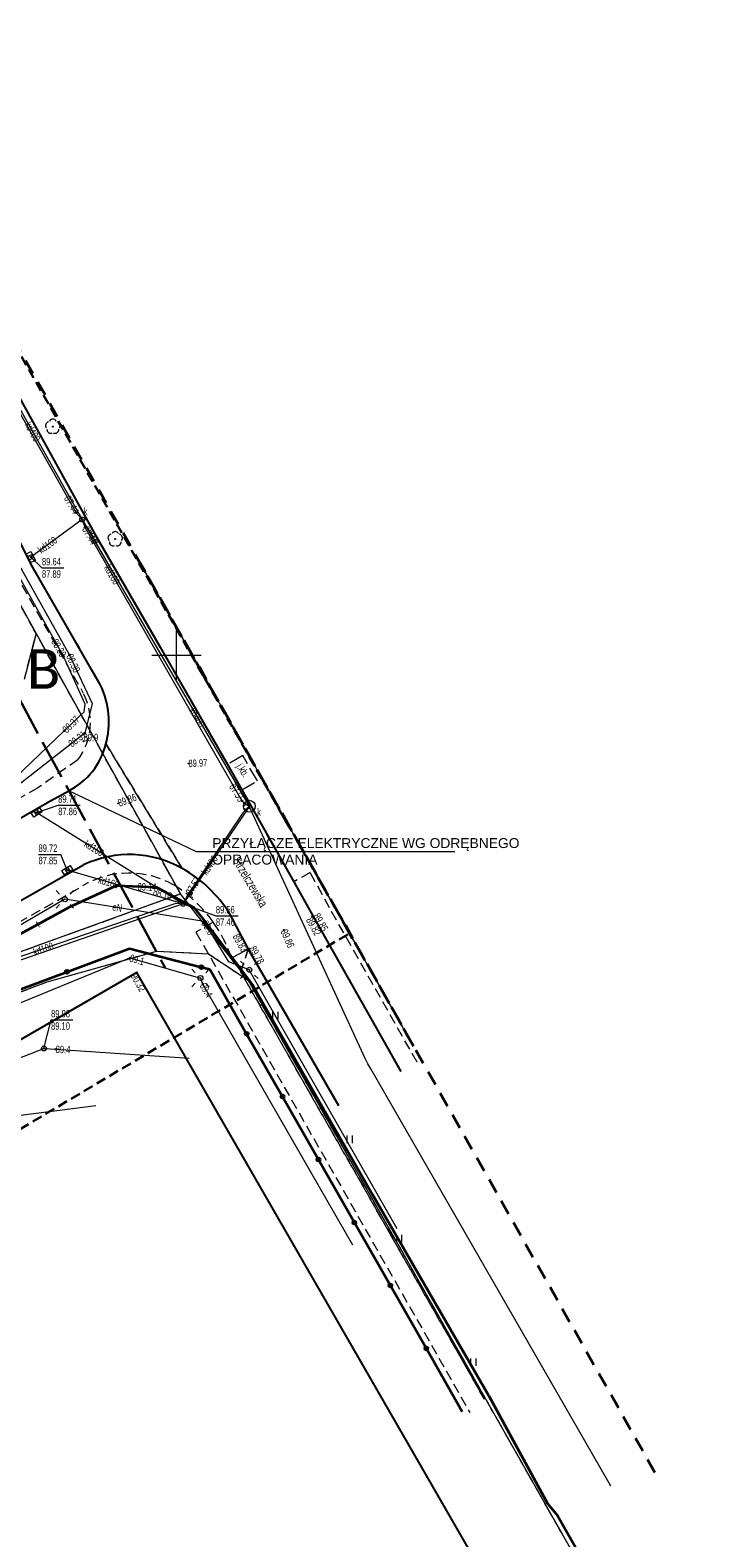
# Model space of a CAD drawing. Header units: millimetres. Extents: x 7429307 to 7429818, y 5776631 to 5777293.
# Tile 6 of 15: x 7429585 to 7429653, y 5776711 to 5776863. Entities that reach past the tile are written whole.
import ezdxf
from ezdxf.enums import TextEntityAlignment as Align

# ---------------------------------------------------------------- set-up
doc = ezdxf.new("R2010")
doc.units = ezdxf.units.MM
for name, pattern in [('1', [0]), ('1_EGBA', [2.5, 2, -0.5]), ('2', [1.5, 1, -0.5]), ('2_OTKC', [1.5, 1, -0.5]), ('2_OTKJ', [2, 1.5, -0.5]), ('2_OTKK', [0]), ('2_OTKU', [2, 1.5, -0.5]), ('2_OTZT', [1.5, 1, -0.5]), ('3_SUEP_A', [0]), ('3_SUKP', [0]), ('3_SULO', [0]), ('3_SUPK', [0]), ('3_SUTP_A', [0]), ('3_SUWP', [0]), ('DASHDOTX2', [2, 1, -0.5, 0, -0.5]), ('GAO', [2.5, 1.5, -1]), ('GUK', [2, 1.5, -0.5]), ('GUZ', [1, 0.5, -0.5])]:
    doc.linetypes.add(name, pattern=pattern)
for name, color, linetype, lineweight in [('0_granica opracowania', 1, 'DASHDOTX2', 30), ('A01_opis', 7, 'Continuous', 9), ('AG_inst el', 242, 'x-ref_IE$0$eN_LINE', 30), ('DZIALKI_L_0', 7, '1', 18), ('EADTD_T_0_T_0', 7, 'Continuous', 18), ('LINIE_L_0', 5, '2', 30), ('LINIE_L_1', 7, '1', 15), ('OTK_E_T_0', 7, 'Continuous', 0), ('OTK_L_0', 7, '2_OTKJ', 18), ('OTK_L_1', 7, '2_OTKK', 25), ('OTK_L_2', 7, '2_OTKC', 18), ('OTK_L_4', 7, '2_OTKU', 18), ('OTO_L_0', 7, 'Continuous', 35), ('OTR_T_0', 7, 'Continuous', 18), ('OTR_T_1', 7, 'Continuous', 18), ('OTZ_L_3', 7, '2_OTZT', 18), ('SUE_T_3', 7, 'Continuous', 18), ('SUEP_E_T_0', 1, 'Continuous', 0), ('SUEP_L_0', 1, '3_SUEP_A', 18), ('SUER_T_0', 1, 'Continuous', 18), ('SUL_L_1', 7, '3_SULO', 35), ('SUP_E_T_1', 7, 'Continuous', 0), ('SUP_L_1', 7, '3_SUPK', 18), ('SUP_T_0', 7, 'Continuous', 18), ('SUP_T_4', 7, 'Continuous', 18), ('SUWP_L_0', 5, '3_SUWP', 18), ('SUWR_T_0', 5, 'Continuous', 18)]:
    doc.layers.add(name, color=color, linetype=linetype, lineweight=lineweight)
for name, color, linetype, lineweight, true_color in [('GRANICE_L_0', 7, 'GAO', 40, 0x008000), ('KONTURY_L_0', 7, 'GUK', 18, 0x24bc24), ('OTZ_T_0', 7, 'Continuous', 18, 0x008000), ('SUK_E_T_4', 7, 'Continuous', 0, 0x803300), ('SUK_T_1', 7, 'Continuous', 18, 0x803300), ('SUK_T_3', 7, 'Continuous', 18, 0x803300), ('SUKP_E_T_0', 7, 'Continuous', 0, 0x803300), ('SUKP_L_0', 7, '3_SUKP', 18, 0x803300), ('SUKR_T_0', 7, 'Continuous', 18, 0x803300), ('SUTP_E_T_0', 7, 'Continuous', 0, 0xff9100), ('SUTP_L_0', 7, '3_SUTP_A', 18, 0xff9100), ('SUTR_T_0', 7, 'Continuous', 18, 0xff9100), ('UZYTKI_L_0', 7, 'GUZ', 18, 0x008000)]:
    doc.layers.add(name, color=color, linetype=linetype, lineweight=lineweight, true_color=true_color)
doc.styles.add('Arial', font='arial.ttf')
doc.styles.get("Standard").update_dxf_attribs({"font": 'arial.ttf'})
doc.styles.add('x-ref_IE$0$Standard', font='arial.ttf')
doc.linetypes.add('x-ref_IE$0$eN_LINE', pattern='A,0.5,-0.2,["eN",x-ref_IE$0$Standard,S=0.1,R=0,X=-0.1,Y=-0.05],-0.25', length=0.95)

# ---------------------------------------------------------------- blocks, each defined once
blk = doc.blocks.new('3_OTRS')
at = {"linetype": 'Continuous'}
blk.add_circle((0, 0), 0.045, dxfattribs=at)
blk = doc.blocks.new('3_OTRN')
at = {"linetype": 'Continuous'}
blk.add_circle((0, 0), 0.045, dxfattribs=at)
blk = doc.blocks.new('3_OTZL')
at = {"linetype": 'Continuous'}
blk.add_circle((0, 0), 0.045, dxfattribs=at)
for centre, start, end in [((-0.36, 0.12), 102.1445, 221.86), ((0, 0.38), 30.1401, 149.8599), ((0.36, 0.12), 318.14, 77.8555), ((-0.22, -0.3), 174.1482, 293.8542), ((0.22, -0.3), 246.1458, 5.8518)]:
    blk.add_arc(centre, 0.375, start, end, dxfattribs=at)
blk = doc.blocks.new('3_OTZT')
at = {"linetype": 'Continuous'}
for p, q in [((-0.2625, -0.375), (-0.2625, 0.375)), ((0.2625, -0.375), (0.2625, 0.375))]:
    blk.add_line(p, q, dxfattribs=at)
blk = doc.blocks.new('4_SUEO_W')
at = {"linetype": 'Continuous'}
for p, q in [((-0.53035, 0.53035), (-0.8839, 0.8839)), ((0.53035, 0.53035), (0.8839, 0.8839)), ((-0.53035, -0.53035), (-0.8839, -0.8839)), ((0.53035, -0.53035), (0.8839, -0.8839))]:
    blk.add_line(p, q, dxfattribs=at)
blk.add_circle((0, 0), 0.025, dxfattribs=at)
blk = doc.blocks.new('4_SUPP')
at = {"linetype": 'Continuous'}
blk.add_circle((0, 0), 0.25, dxfattribs=at)
blk = doc.blocks.new('4_SUPS')
at = {"linetype": 'Continuous'}
blk.add_circle((0, 0), 0.0625, dxfattribs=at)
blk = doc.blocks.new('4_SUKK')
at = {"linetype": 'Continuous'}
for p, q in [((-0.5, -0.25), (-0.5, 0.25)), ((-0.5, 0.25), (0.5, 0.25)), ((-0.175, 0.25), (-0.175, -0.25)), ((0.175, 0.25), (0.175, -0.25)), ((0.5, 0.25), (0.5, -0.25)), ((0.5, -0.25), (-0.5, -0.25))]:
    blk.add_line(p, q, dxfattribs=at)
blk = doc.blocks.new('4_SUKS')
at = {"linetype": 'Continuous'}
blk.add_circle((0, 0), 0.25, dxfattribs=at)
blk = doc.blocks.new('4_SUPK')
at = {"linetype": 'Continuous'}
blk.add_circle((0, 0), 0.25, dxfattribs=at)
blk = doc.blocks.new('4_SUPW')
at = {"linetype": 'Continuous'}
blk.add_circle((0, 0), 0.25, dxfattribs=at)
blk = doc.blocks.new('mapa')
at = {"layer": 'DZIALKI_L_0', "linetype": '1'}
for p, q in [((-91.19, 136.15), (-67.29, 93.09)), ((-29.14, 51.42), (-56.74, 100.15)), ((-67.29, 93.09), (-68.5, 88.45)), ((-67.29, 93.09), (-52.7, 66.81)), ((-52.7, 66.81), (-119, 42.86)), ((-45.82, 58.05), (-52.7, 66.81)), ((-66.16, 57.91), (-55.11, 61.02)), ((-55.11, 61.02), (-49.85, 60.76)), ((-49.85, 60.76), (-45.82, 58.05)), ((-100.18, 45.33), (-66.16, 57.91)), ((-0.32, -22.12), (-45.82, 58.05))]:
    blk.add_line(p, q, dxfattribs=at)
at = {"layer": 'GRANICE_L_0', "linetype": 'GAO'}
for p, q in [((-4.76, 8.4), (-95.08, 167.81)), ((-29.14, 51.42), (-56.74, 100.15))]:
    blk.add_line(p, q, dxfattribs=at)
at = {"layer": 'KONTURY_L_0', "linetype": 'GUK'}
for p, q in [((-67.29, 93.09), (-87.15, 128.89)), ((-29.14, 51.42), (-56.74, 100.15)), ((-67.29, 93.09), (-68.5, 88.45)), ((-52.7, 66.81), (-67.29, 93.09)), ((-119, 42.85), (-52.7, 66.81)), ((-45.82, 58.05), (-52.7, 66.81)), ((-66.16, 57.91), (-55.11, 61.02)), ((-55.11, 61.02), (-49.85, 60.76)), ((-49.85, 60.76), (-45.82, 58.05)), ((-117.51, 38.92), (-66.16, 57.91)), ((-0.32, -22.12), (-45.82, 58.05))]:
    blk.add_line(p, q, dxfattribs=at)
at = {"layer": 'LINIE_L_0', "linetype": '2'}
for p, q in [((-35.6, 62.83), (-221.15, 388.48)), ((-160.47, -11.32), (-35.6, 62.83))]:
    blk.add_line(p, q, dxfattribs=at)
at = {"layer": 'LINIE_L_1', "linetype": '1'}
for p, q in [((-53.09, 88.39), (-53.09, 93.39)), ((-55.59, 90.89), (-50.59, 90.89))]:
    blk.add_line(p, q, dxfattribs=at)
at = {"layer": 'OTK_L_0', "linetype": '2_OTKJ'}
for p, q in [((-61.38, 103.16), (-71.31, 121.09)), ((-76.95, 118.18), (-67.65, 99.82)), ((-54.74, 91.69), (-61.38, 103.16)), ((-67.65, 99.82), (-60.77, 87.87)), ((-47.96, 79.86), (-54.74, 91.69)), ((-60.22, 81.91), (-52.51, 69.35)), ((-52.51, 69.35), (-60.22, 81.91)), ((-46.41, 80.77), (-47.96, 79.86)), ((-44.93, 78.2), (-46.41, 80.77)), ((-47.96, 79.86), (-46.51, 77.31)), ((-46.76, 77.74), (-47.96, 79.86)), ((-46.51, 77.31), (-46.76, 77.74)), ((-46.51, 77.31), (-44.93, 78.2)), ((-63.96, 77.21), (-66.13, 76.02)), ((-41.25, 68.02), (-46.51, 77.31)), ((-66.13, 76.02), (-70.59, 73.48)), ((-88.31, 55.13), (-62.48, 69.72)), ((-40.04, 65.87), (-41.25, 68.02)), ((-39.31, 64.58), (-40.04, 65.87)), ((-47.73, 64.79), (-45.85, 61.22)), ((-30.43, 48.86), (-39.31, 64.58)), ((-45.85, 61.22), (-36.74, 45.44))]:
    blk.add_line(p, q, dxfattribs=at)
for centre, radius, start, end in [((-68.62, 84.14), 8.69, 345.1285, 25.4164), ((-67.32, 83.72), 7.32, 297.2669, 345.7114), ((-57.85, 59.97), 10.8, 60.3654, 115.3839), ((-58.81, 57.97), 13.01, 31.6415, 61.0571)]:
    blk.add_arc(centre, radius, start, end, dxfattribs=at)
at = {"layer": 'OTK_L_1', "linetype": '2_OTKK'}
for p, q in [((-71.31, 121.09), (-61.38, 103.16)), ((-67.65, 99.82), (-76.95, 118.18)), ((-61.38, 103.16), (-54.74, 91.69)), ((-60.77, 87.87), (-67.65, 99.82)), ((-54.74, 91.69), (-47.96, 79.86)), ((-47.96, 79.86), (-46.51, 77.31)), ((-66.13, 76.02), (-63.96, 77.21)), ((-46.51, 77.31), (-41.25, 68.02)), ((-70.59, 73.48), (-66.13, 76.02)), ((-88.31, 55.13), (-62.48, 69.72)), ((-41.25, 68.02), (-39.31, 64.58)), ((-47.73, 64.79), (-45.85, 61.22)), ((-39.31, 64.58), (-30.43, 48.86)), ((-45.85, 61.22), (-36.74, 45.44)), ((-57.1, 58.88), (-89.25, 40.33)), ((-16.31, -11.86), (-57.1, 58.88))]:
    blk.add_line(p, q, dxfattribs=at)
for centre, radius, start, end in [((-68.62, 84.14), 8.69, 345.1285, 25.4164), ((-67.32, 83.72), 7.32, 297.2669, 345.7114), ((-57.85, 59.97), 10.8, 60.3654, 115.3839), ((-58.81, 57.97), 13.01, 31.6415, 61.0571)]:
    blk.add_arc(centre, radius, start, end, dxfattribs=at)
at = {"layer": 'OTK_L_2', "linetype": '2_OTKC'}
for p, q in [((-67.65, 99.82), (-76.95, 118.18)), ((-69.47, 99.25), (-62.52, 87.07)), ((-60.77, 87.87), (-67.65, 99.82)), ((-63.06, 80.34), (-67.12, 77.49)), ((-67.12, 77.49), (-71.52, 75.02)), ((-66.13, 76.02), (-63.96, 77.21)), ((-70.59, 73.48), (-66.13, 76.02)), ((-62.48, 69.72), (-88.31, 55.13)), ((-39.59, 68.96), (-41.25, 68.02)), ((-37.63, 65.39), (-39.59, 68.96)), ((-87.31, 53.56), (-62.58, 67.6)), ((-41.25, 68.02), (-39.31, 64.58)), ((-49.39, 63.95), (-51.13, 62.94)), ((-45.85, 61.22), (-47.73, 64.79)), ((-39.31, 64.58), (-30.43, 48.86)), ((-28.79, 49.81), (-37.63, 65.39)), ((-51.13, 62.94), (-23.46, 14.47)), ((-45.85, 61.22), (-47.53, 60.35)), ((-47.53, 60.35), (-45.85, 61.22)), ((-46.61, 58.93), (-45.85, 61.22)), ((-21.98, 15.79), (-46.61, 58.93))]:
    blk.add_line(p, q, dxfattribs=at)
for centre, radius, start, end in [((-68.04, 84.13), 6.25, 322.72, 28.1051), ((-68.62, 84.14), 8.69, 345.1285, 25.4164), ((-67.32, 83.72), 7.32, 297.2669, 345.7114), ((-57.85, 59.97), 10.8, 60.3654, 115.3839), ((-57.9, 59.76), 9.14, 60.1691, 120.8241), ((-58.81, 57.97), 13.01, 31.6415, 61.0571), ((-60.82, 55.79), 14.05, 35.5504, 57.8759), ((-60.82, 55.77), 14.05, 19.0327, 35.615), ((-60.82, 55.77), 14.05, 19.0327, 35.615)]:
    blk.add_arc(centre, radius, start, end, dxfattribs=at)
at = {"layer": 'OTK_L_4', "linetype": '2_OTKU'}
for p, q in [((-57.1, 58.88), (-89.25, 40.33)), ((-47.7, 42.57), (-57.1, 58.88))]:
    blk.add_line(p, q, dxfattribs=at)
at = {"layer": 'OTO_L_0'}
for p, q in [((-64.16, 58.94), (-57.85, 61.29)), ((-57.85, 61.29), (-50.59, 59.42)), ((-50.59, 59.42), (-49.73, 59.2)), ((-70.47, 56.58), (-64.16, 58.94)), ((-49.73, 59.2), (-46.01, 52.69)), ((-46.01, 52.69), (-42.38, 46.34)), ((-42.38, 46.34), (-38.75, 39.99)), ((-38.75, 39.99), (-35.12, 33.63)), ((-35.12, 33.63), (-31.49, 27.28)), ((-31.49, 27.28), (-27.85, 20.93)), ((-27.85, 20.93), (-24.22, 14.57))]:
    blk.add_line(p, q, dxfattribs=at)
for centre in [(-50.59, 59.42), (-64.16, 58.94), (-46.01, 52.69), (-42.38, 46.34), (-38.75, 39.99), (-35.12, 33.63), (-31.49, 27.28), (-27.85, 20.93)]:
    blk.add_circle(centre, 0.17, dxfattribs=at)
at = {"layer": 'OTZ_L_3', "linetype": '2_OTZT'}
for p, q in [((-45.85, 61.22), (-46.61, 58.93)), ((-36.74, 45.44), (-45.85, 61.22)), ((-46.61, 58.93), (-21.98, 15.79))]:
    blk.add_line(p, q, dxfattribs=at)
at = {"layer": 'SUEP_L_0', "linetype": '3_SUEP_A'}
for p, q in [((-64.38, 66.26), (-79.53, 57.44)), ((-50.31, 64.02), (-64.38, 66.26)), ((-47.81, 59.93), (-50.31, 64.02)), ((-88.04, 48), (-57.8, 60.35)), ((-57.8, 60.35), (-50.67, 58.31)), ((-45.74, 59.14), (-47.81, 59.93)), ((-50.67, 58.31), (-50.46, 57.72)), ((-45.6, 58.83), (-45.74, 59.14)), ((-30.79, 33.01), (-45.6, 58.83)), ((-50.46, 57.72), (-35.33, 31.37)), ((-61.26, 45.41), (-70.68, 44.19))]:
    blk.add_line(p, q, dxfattribs=at)
at = {"layer": 'SUKP_L_0', "linetype": '3_SUKP'}
for p, q in [((-164.28, 269.51), (-63.93, 90.95)), ((-88.07, 149.55), (-62.62, 104.59)), ((-87.62, 148.33), (-63.22, 105.25)), ((-63.22, 105.25), (-62.62, 104.59)), ((-62.62, 104.59), (-67.8, 100.8)), ((-61.43, 102.68), (-62.62, 104.59)), ((-62.62, 104.59), (-62.35, 103.8)), ((-62.62, 104.59), (-45.74, 75.65)), ((-62.35, 103.8), (-46.49, 76.2)), ((-63.93, 90.95), (-61.63, 86.01)), ((-61.63, 86.01), (-62.37, 83.03)), ((-62.37, 83.03), (-79.22, 69.95)), ((-46.49, 76.2), (-45.74, 75.65)), ((-67.22, 75.02), (-53.59, 66.53)), ((-45.87, 75.44), (-52.42, 65.8)), ((-46.38, 74.99), (-51.91, 66.79)), ((-45.74, 75.65), (-46.38, 74.99)), ((-45.74, 75.65), (-45.87, 75.44)), ((-34.02, 50.2), (-45.74, 75.65)), ((-52.42, 65.8), (-64.13, 69.2)), ((-53.18, 65.84), (-82.84, 55.71)), ((-52.42, 65.8), (-82.5, 55.38)), ((-53.59, 66.53), (-52.42, 65.8)), ((-52.42, 65.8), (-53.18, 65.84)), ((-51.91, 66.79), (-52.42, 65.8)), ((-33.77, 49.65), (-34.02, 50.2)), ((-33.47, 49.13), (-33.77, 49.65)), ((-9.53, 7.56), (-33.47, 49.13)), ((-9.23, 7.04), (-9.53, 7.56))]:
    blk.add_line(p, q, dxfattribs=at)
at = {"layer": 'SUKR_T_0', "linetype": 'Continuous', "lineweight": 0}
for p, q in [((-67.8, 100.8), (-66.69, 99.71)), ((-66.69, 99.71), (-64.47, 99.71)), ((-67.22, 75.02), (-65.05, 75.75)), ((-65.05, 75.75), (-62.83, 75.75)), ((-67.04, 70.79), (-64.78, 70.79)), ((-64.13, 69.2), (-64.78, 70.79)), ((-52.42, 65.8), (-49.12, 64.58)), ((-49.12, 64.58), (-46.87, 64.58))]:
    blk.add_line(p, q, dxfattribs=at)
at = {"layer": 'SUL_L_1', "linetype": '3_SULO'}
for p, q in [((-63.86, 65.5), (-59.15, 67.65)), ((-59.15, 67.65), (-55.12, 67.49)), ((-55.12, 67.49), (-51.36, 65.44)), ((-75.49, 59.19), (-63.86, 65.5)), ((-51.36, 65.44), (-50.28, 64.07)), ((-50.28, 64.07), (-45.36, 57.53)), ((-45.36, 57.53), (-33.29, 36.45)), ((-33.29, 36.45), (-21.55, 16.15)), ((-21.55, 16.15), (-15.6, 5.26)), ((-15.6, 5.26), (-14.59, 4.05)), ((-14.59, 4.05), (-8.74, -6.21))]:
    blk.add_line(p, q, dxfattribs=at)
at = {"layer": 'SUP_L_1', "linetype": '3_SUPK'}
blk.add_circle((-45.74, 75.65), 0.6, dxfattribs=at)
at = {"layer": 'SUTP_L_0', "linetype": '3_SUTP_A'}
for p, q in [((-59.15, 67.65), (-63.86, 65.5)), ((-55.12, 67.49), (-59.15, 67.65)), ((-51.36, 65.44), (-55.12, 67.49)), ((-63.86, 65.5), (-75.49, 59.19)), ((-50.28, 64.07), (-51.36, 65.44)), ((-45.36, 57.53), (-50.28, 64.07)), ((-33.29, 36.45), (-45.36, 57.53)), ((-70.47, 49.64), (-66.49, 51.2)), ((-66.49, 51.2), (-65.3, 51.12)), ((-65.3, 51.12), (-51.81, 50.21))]:
    blk.add_line(p, q, dxfattribs=at)
at = {"layer": 'SUTR_T_0', "linetype": 'Continuous', "lineweight": 0}
for p, q in [((-66.49, 51.2), (-65.77, 54.09)), ((-65.77, 54.09), (-63.57, 54.09))]:
    blk.add_line(p, q, dxfattribs=at)
at = {"layer": 'SUWP_L_0', "linetype": '3_SUWP'}
for p, q in [((-64.5, 90.8), (-126.32, 200.84)), ((-62.32, 85.94), (-64.5, 90.8)), ((-62.44, 85.17), (-62.32, 85.94)), ((-64.44, 83.25), (-62.44, 85.17)), ((-69.44, 78.47), (-64.44, 83.25))]:
    blk.add_line(p, q, dxfattribs=at)
at = {"layer": 'UZYTKI_L_0', "linetype": 'GUZ'}
for p, q in [((-67.29, 93.09), (-87.15, 128.89)), ((-29.14, 51.42), (-56.74, 100.15)), ((-67.29, 93.09), (-68.5, 88.45)), ((-52.7, 66.81), (-67.29, 93.09)), ((-119, 42.85), (-52.7, 66.81)), ((-45.82, 58.05), (-52.7, 66.81)), ((-66.16, 57.91), (-55.11, 61.02)), ((-55.11, 61.02), (-49.85, 60.76)), ((-49.85, 60.76), (-45.82, 58.05)), ((-117.51, 38.92), (-66.16, 57.91)), ((-0.32, -22.12), (-45.82, 58.05))]:
    blk.add_line(p, q, dxfattribs=at)
at = {"layer": 'OTR_T_0'}
for p in [(-51.89, 79.96), (-58.98, 75.94), (-39.4, 64.53), (-39.31, 64.58), (-42.26, 63.17), (-45.85, 61.22), (-45.78, 61.28), (-57.1, 58.88)]:
    blk.add_blockref('3_OTRS', p, dxfattribs=at)
at = {"layer": 'OTR_T_1'}
blk.add_blockref('3_OTRN', (-62.49, 82.21), dxfattribs=at)
at = {"layer": 'OTZ_L_3'}
for p in [(-43.09, 54.53), (-35.59, 42.03), (-30.59, 32.03), (-23.09, 19.53)]:
    blk.add_blockref('3_OTZT', p, dxfattribs=at)
at = {"layer": 'OTZ_T_0'}
for p in [(-65.59, 113.96), (-59.29, 102.61)]:
    blk.add_blockref('3_OTZL', p, dxfattribs=at)
at = {"layer": 'SUE_T_3'}
for name, p in [('4_SUEO_W', (-64.38, 66.26)), ('4_SUPP', (-64.38, 66.26)), ('4_SUEO_W', (-45.74, 59.14)), ('4_SUPP', (-45.74, 59.14)), ('4_SUEO_W', (-50.67, 58.31)), ('4_SUPP', (-50.67, 58.31))]:
    blk.add_blockref(name, p, dxfattribs=at)
at = {"layer": 'SUER_T_0'}
for p in [(-50.31, 64.02), (-57.8, 60.35), (-50.46, 57.72)]:
    blk.add_blockref('4_SUPS', p, dxfattribs=at)
at = {"layer": 'SUK_T_1'}
for p, rotation in [((-61.43, 102.68), 298.2999983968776), ((-67.8, 100.8), 296.5700002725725), ((-67.22, 75.02), 31.60999617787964), ((-64.13, 69.2), 31.2899881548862)]:
    blk.add_blockref('4_SUKK', p, dxfattribs=dict(at, rotation=rotation))
at = {"layer": 'SUK_T_3'}
for p in [(-62.62, 104.59), (-52.42, 65.8)]:
    blk.add_blockref('4_SUKS', p, dxfattribs=at)
at = {"layer": 'SUKR_T_0'}
for p in [(-63.22, 105.25), (-62.62, 104.59), (-62.35, 103.8), (-67.8, 100.8), (-63.93, 90.95), (-62.37, 83.03), (-46.49, 76.2), (-67.22, 75.02), (-45.87, 75.44), (-64.13, 69.2), (-53.59, 66.53), (-52.42, 65.8), (-51.91, 66.79)]:
    blk.add_blockref('4_SUPS', p, dxfattribs=at)
at = {"layer": 'SUP_T_0'}
blk.add_blockref('4_SUPK', (-66.49, 51.2), dxfattribs=at)
at = {"layer": 'SUP_T_4'}
blk.add_blockref('4_SUPW', (-46.07, 75.57), dxfattribs=at)
at = {"layer": 'SUTR_T_0'}
for p in [(-55.12, 67.49), (-66.49, 51.2), (-65.3, 51.12)]:
    blk.add_blockref('4_SUPS', p, dxfattribs=at)
at = {"layer": 'SUWR_T_0'}
for p in [(-64.5, 90.8), (-64.44, 83.25)]:
    blk.add_blockref('4_SUPS', p, dxfattribs=at)
at = {"layer": 'EADTD_T_0_T_0', "width": 0.7}
blk.add_text('Strzelczewska', height=0.9, rotation=300.7, dxfattribs=at).set_placement((-46.7, 70.65), align=Align.TOP_LEFT)
at = {"layer": 'OTK_E_T_0', "lineweight": 9, "width": 0.7}
blk.add_text('j.kb.', height=0.75, rotation=302.742, dxfattribs=at).set_placement((-46.46, 79.23), align=Align.MIDDLE)
at = {"layer": 'OTR_T_0', "lineweight": 9, "width": 0.7}
for s, rotation, p in [('89.97', 2.7, (-51.89, 79.96)), ('89.86', 20.32, (-58.98, 75.94)), ('89.86', 293.87, (-42.26, 63.17))]:
    blk.add_text(s, height=0.75, rotation=rotation, dxfattribs=at).set_placement(p, align=Align.MIDDLE_LEFT)
for s, rotation, p in [('89.82', 300, (-39.4, 64.53)), ('90.32', 299.97, (-57.1, 58.88))]:
    blk.add_text(s, height=0.75, rotation=rotation, dxfattribs=at).set_placement(p, align=Align.TOP_LEFT)
for s, rotation, p in [('89.85', 299.46, (-39.31, 64.58)), ('89.78', 299.5, (-45.78, 61.28))]:
    blk.add_text(s, height=0.75, rotation=rotation, dxfattribs=at).set_placement(p)
blk.add_text('89.83', height=0.75, rotation=300.17, dxfattribs=at).set_placement((-45.85, 61.22), align=Align.TOP_RIGHT)
at = {"layer": 'OTR_T_1', "lineweight": 9, "width": 0.7}
blk.add_text('89.9', height=0.75, dxfattribs=at).set_placement((-62.49, 82.21))
at = {"layer": 'SUEP_E_T_0', "lineweight": 9, "width": 0.7}
blk.add_text('eN', height=0.75, rotation=350.95, dxfattribs=at).set_placement((-59.08, 65.42), align=Align.MIDDLE)
at = {"layer": 'SUER_T_0', "lineweight": 9, "width": 0.7}
for s, rotation, p in [('89.0', 301.44, (-50.31, 64.02)), ('89.1', 344.03, (-57.8, 60.35)), ('89.4', 299.86, (-50.46, 57.72))]:
    blk.add_text(s, height=0.75, rotation=rotation, dxfattribs=at).set_placement(p, align=Align.MIDDLE_LEFT)
at = {"layer": 'SUK_E_T_4', "lineweight": 9, "width": 0.7}
for p in [(-62.48, 105.01), (-51.82, 66.4)]:
    blk.add_text('k', height=0.75, dxfattribs=at).set_placement(p)
at = {"layer": 'SUKP_E_T_0', "lineweight": 9, "width": 0.7}
for s, rotation, p in [('kd400', 299.51, (-67.63, 113.45)), ('kd160', 36.19, (-66.14, 102.02)), ('kd100', 299.88, (-59.6, 99.02)), ('kd400', 300.25, (-50.98, 84.63)), ('kd160', 328.08, (-61.42, 71.41)), ('kd400', 55.81, (-49.77, 69.7)), ('kd160', 343.81, (-59.95, 67.99)), ('kd100', 18.86, (-66.56, 61.27))]:
    blk.add_text(s, height=0.75, rotation=rotation, dxfattribs=at).set_placement(p, align=Align.MIDDLE)
at = {"layer": 'SUKR_T_0', "lineweight": 9, "width": 0.7}
for s, rotation, p in [('87.44', 299.63, (-63.22, 105.25)), ('88.31', 37.86, (-62.37, 83.03)), ('87.55', 301.77, (-46.49, 76.2)), ('88.10', 343.82, (-53.59, 66.53))]:
    blk.add_text(s, height=0.75, rotation=rotation, dxfattribs=at).set_placement(p, align=Align.MIDDLE_RIGHT)
for s, rotation, p in [('87.44', 300.37, (-62.35, 103.8)), ('88.38', 294.97, (-63.93, 90.95)), ('87.57', 58.52, (-51.91, 66.79))]:
    blk.add_text(s, height=0.75, rotation=rotation, dxfattribs=at).set_placement(p, align=Align.MIDDLE_LEFT)
for s, p in [('89.64', (-66.69, 100.71)), ('87.89', (-66.69, 99.46)), ('89.71', (-65.05, 76.75)), ('87.86', (-65.05, 75.5)), ('89.72', (-67.04, 71.79)), ('87.85', (-67.04, 70.54)), ('89.56', (-49.12, 65.58)), ('87.46', (-49.12, 64.33))]:
    blk.add_text(s, height=0.75, dxfattribs=at).set_placement(p, align=Align.TOP_LEFT)
at = {"layer": 'SUP_E_T_1', "lineweight": 9, "width": 0.7}
blk.add_text('k', height=0.75, dxfattribs=at).set_placement((-44.95, 74.68))
at = {"layer": 'SUTP_E_T_0', "lineweight": 9, "width": 0.7}
blk.add_text('t', height=0.75, rotation=28.4826, dxfattribs=at).set_placement((-67.11, 63.74), align=Align.MIDDLE)
at = {"layer": 'SUTR_T_0', "lineweight": 9, "width": 0.7}
blk.add_text('89.14', height=0.75, rotation=359.0116, dxfattribs=at).set_placement((-55.12, 67.49), align=Align.MIDDLE_RIGHT)
for s, p in [('89.98', (-65.77, 55.09)), ('89.10', (-65.77, 53.84))]:
    blk.add_text(s, height=0.75, dxfattribs=at).set_placement(p, align=Align.TOP_LEFT)
blk.add_text('89.4', height=0.75, rotation=358.13, dxfattribs=at).set_placement((-65.3, 51.12), align=Align.MIDDLE_LEFT)
at = {"layer": 'SUWR_T_0', "lineweight": 9, "width": 0.7}
blk.add_text('88.38', height=0.75, rotation=300.37, dxfattribs=at).set_placement((-64.5, 90.8), align=Align.MIDDLE_RIGHT)
blk.add_text('88.37', height=0.75, rotation=43.73, dxfattribs=at).set_placement((-64.44, 83.25), align=Align.MIDDLE_LEFT)

msp = doc.modelspace()

# ---------------------------------------------------------------- linework, layer by layer
at = {"layer": 'A01_opis', "color": 7}
msp.add_lwpolyline([(7429628.11, 5776780.14), (7429602.02, 5776780.14), (7429589.13, 5776786.32)], dxfattribs=at)
at = {"layer": 'AG_inst el', "linetype": '1_EGBA', "ltscale": 2}
msp.add_lwpolyline([(7429584.08, 5776795.62), (7429598.86, 5776768.44)], dxfattribs=at)

# ---------------------------------------------------------------- block references
at = {"layer": 'DZIALKI_L_0', "linetype": 'Continuous'}
msp.add_blockref('mapa', (7429653.09, 5776709.11), dxfattribs=at)

# ---------------------------------------------------------------- texts
at = {"layer": '0_granica opracowania', "insert": (7429584.87, 5776800.61), "char_height": 4, "width": 1.3427, "attachment_point": 1}
msp.add_mtext('{\\fCalibri|b0|i0|c238|p0;B}', dxfattribs=at)
at = {"layer": 'A01_opis', "color": 7, "insert": (7429603.6, 5776781.54, 10.06), "char_height": 1, "width": 36.6789, "attachment_point": 1, "rotation": 0, "style": 'Arial'}
msp.add_mtext('\\A1;PRZYŁĄCZE ELEKTRYCZNE WG ODRĘBNEGO \\POPRACOWANIA', dxfattribs=at)

doc.saveas('drawing.dxf')
